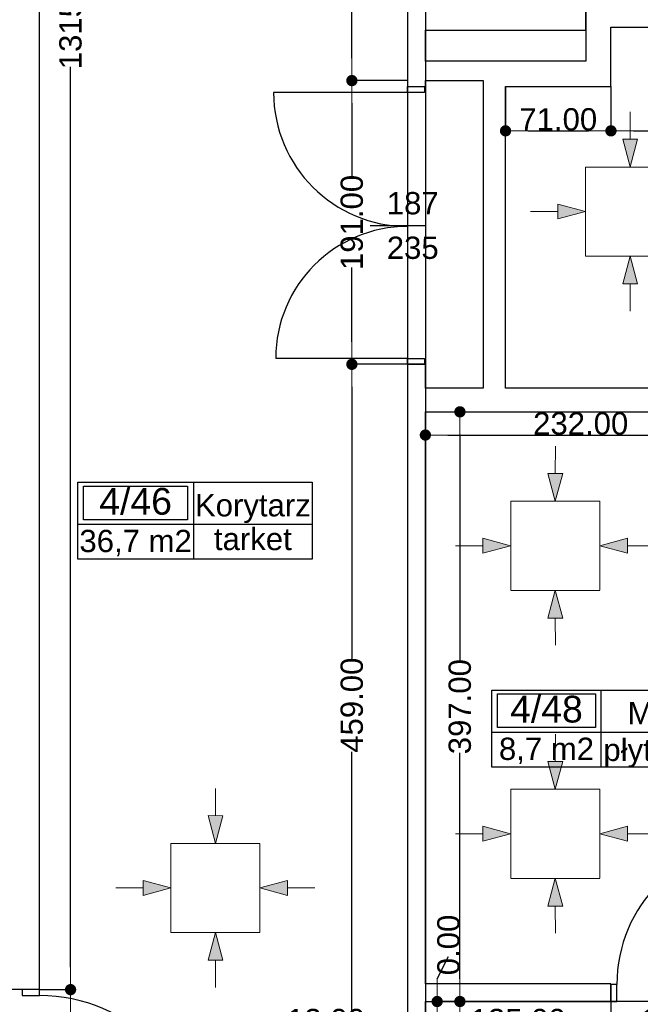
# Model space of a CAD drawing. Header units: millimetres. Extents: x -166872 to -65719, y 14266 to 44345.
# Tile 48 of 65: x -103991 to -99810, y 17961 to 24589. Entities that reach past the tile are written whole.
import ezdxf
from ezdxf.enums import TextEntityAlignment as Align

# ---------------------------------------------------------------- set-up
doc = ezdxf.new("R2010")
doc.units = ezdxf.units.MM
doc.header["$MEASUREMENT"] = 0
for name, color, linetype in [('Drzwi', 7, 'Continuous'), ('Linia', 7, 'Continuous'), ('Obiekt', 7, 'Continuous'), ('Strefa', 7, 'Continuous'), ('Wymiary', 63, 'Continuous'), ('Ściana', 7, 'Continuous')]:
    doc.layers.add(name, color=color, linetype=linetype)
doc.styles.add('Arial', font='txt')
doc.dimstyles.new('GENERATED_STYLE__1', dxfattribs={"dimtxt": 150, "dimasz": 152, "dimexe": 0.18, "dimexo": 0, "dimgap": 0.09, "dimtad": 1, "dimtih": 1, "dimtoh": 1, "dimlfac": 0.1, "dimzin": 0, "dimdsep": 46, "dimtxsty": 'Arial', "dimblk": 'ARROWHEAD_11', "dimblk1": 'ARROWHEAD_11', "dimblk2": 'ARROWHEAD_11', "dimcen": 0.09, "dimclrd": 114, "dimclre": 114, "dimclrt": 114, "dimazin": 0, "dimtfac": 1, "dimtdec": 4, "dimtmove": 0, "dimatfit": 3, "dimfxl": 1, "dimtolj": 1, "dimtzin": 0, "dimarcsym": 0})
doc.dimstyles.new('GENERATED_STYLE__2', dxfattribs={"dimtxt": 150, "dimasz": 152, "dimexe": 0.18, "dimexo": 0, "dimgap": 0.09, "dimtad": 1, "dimlfac": 0.1, "dimzin": 0, "dimdsep": 46, "dimtxsty": 'Arial', "dimblk": 'ARROWHEAD_11', "dimblk1": 'ARROWHEAD_11', "dimblk2": 'ARROWHEAD_11', "dimcen": 0.09, "dimclrd": 114, "dimclre": 114, "dimclrt": 114, "dimazin": 0, "dimtfac": 1, "dimtdec": 4, "dimtmove": 0, "dimatfit": 3, "dimfxl": 1, "dimtolj": 1, "dimtzin": 0, "dimarcsym": 0})

# ---------------------------------------------------------------- blocks, each defined once
blk = doc.blocks.new('Korytarz_4_46_46', base_point=(-102820.3, 21192))
at = {"layer": 'Strefa'}
for p, q in [((-103599.3, 21474.8), (-102019.6, 21474.8)), ((-103599.3, 20956.3), (-103599.3, 21474.8)), ((-103560.4, 21448.9), (-102859.2, 21448.9)), ((-103560.4, 21222.6), (-103560.4, 21448.9)), ((-102859.2, 21448.9), (-102859.2, 21222.6)), ((-102820.3, 21474.8), (-102820.3, 20956.3)), ((-102019.6, 21474.8), (-102019.6, 20956.3)), ((-102859.2, 21222.6), (-103560.4, 21222.6)), ((-103599.3, 21192), (-102019.6, 21192)), ((-102019.6, 20956.3), (-103599.3, 20956.3))]:
    blk.add_line(p, q, dxfattribs=at)
at = {"layer": 'Strefa', "style": 'Arial'}
for tag, height, p in [('ROOM_NUMBER', 180, (-103209.8, 21346.9)), ('ROOM_NAME', 150, (-102419.9, 21320.4)), ('ROOM_CALC_AREA', 150, (-103209.8, 21079.9)), ('floor_f', 150, (-102419.9, 21093.3))]:
    blk.add_attdef(tag, text='', height=height, dxfattribs=at).set_placement(p, align=Align.MIDDLE_CENTER)
blk = doc.blocks.new('Magazyn_4_48_48', base_point=(-100075.2, 19792.7))
at = {"layer": 'Strefa'}
for p, q in [((-100809.3, 20075.6), (-98867.1, 20075.6)), ((-100809.3, 19557), (-100809.3, 20075.6)), ((-100772.6, 20049.7), (-100111.9, 20049.7)), ((-100772.6, 19823.4), (-100772.6, 20049.7)), ((-100111.9, 20049.7), (-100111.9, 19823.4)), ((-100075.2, 20075.6), (-100075.2, 19557)), ((-98867.1, 20075.6), (-98867.1, 19557)), ((-100111.9, 19823.4), (-100772.6, 19823.4)), ((-100809.3, 19792.7), (-98867.1, 19792.7)), ((-98867.1, 19557), (-100809.3, 19557))]:
    blk.add_line(p, q, dxfattribs=at)
at = {"layer": 'Strefa', "style": 'Arial'}
for tag, height, p in [('ROOM_NUMBER', 180, (-100442.3, 19947.6)), ('ROOM_NAME', 150, (-99471.2, 19921.1)), ('ROOM_CALC_AREA', 150, (-100442.3, 19680.7)), ('floor_f', 150, (-99471.2, 19673.6))]:
    blk.add_attdef(tag, text='', height=height, dxfattribs=at).set_placement(p, align=Align.MIDDLE_CENTER)
blk = doc.blocks.new('ARROWHEAD_11')
at = {"color": 0, "linetype": 'Continuous', "lineweight": 0}
blk.add_line((0, 0), (-1, 0), dxfattribs=at)
at = {"color": 0, "linetype": 'Continuous', "lineweight": 0, "const_width": 0.25, "flags": 128}
blk.add_lwpolyline([(-0.125, 0, 1), (0.125, 0, 1)], format="xyb", close=True, dxfattribs=at)
blk = doc.blocks.new('*D5659')
at = {"layer": 'Defpoints', "color": 0}
for p in [(-101378, 25759.3), (-101378, 16957.2), (-101928, 16399.3)]:
    blk.add_point(p, dxfattribs=at)
at = {"layer": 'Wymiary', "color": 114, "lineweight": -2}
for p, q in [((-101378, 25759.3), (-101378, 16957)), ((-101928, 16399.3), (-101928, 16957.4)), ((-101776, 16957.2), (-101530, 16957.2))]:
    blk.add_line(p, q, dxfattribs=at)
at = {"layer": 'Wymiary', "color": 114, "lineweight": -2, "xscale": 152, "yscale": 152, "zscale": 152, "rotation": 180}
blk.add_blockref('ARROWHEAD_11', (-101928, 16957.2), dxfattribs=at)
at = {"layer": 'Wymiary', "color": 114, "lineweight": -2, "xscale": 152, "yscale": 152, "zscale": 152}
blk.add_blockref('ARROWHEAD_11', (-101378, 16957.2), dxfattribs=at)
at = {"layer": 'Wymiary', "color": 114, "lineweight": 13, "insert": (-101653, 17033.9), "char_height": 150, "attachment_point": 5, "style": 'Arial'}
blk.add_mtext('\\A1;55.00', dxfattribs=at)
blk = doc.blocks.new('*D5660')
at = {"layer": 'Defpoints', "color": 0}
for p in [(-101378, 25759.3), (-101258, 25759.3), (-101258, 16957.2)]:
    blk.add_point(p, dxfattribs=at)
at = {"layer": 'Wymiary', "color": 114, "lineweight": -2}
for p, q in [((-101378, 25759.3), (-101378, 16957)), ((-101258, 25759.3), (-101258, 16957)), ((-101530, 16957.2), (-101682, 16957.2)), ((-101378, 16957.2), (-101258, 16957.2)), ((-100954, 16957.2), (-101106, 16957.2)), ((-100462.4, 16957.2), (-100954, 16957.2))]:
    blk.add_line(p, q, dxfattribs=at)
at = {"layer": 'Wymiary', "color": 114, "lineweight": -2, "xscale": 152, "yscale": 152, "zscale": 152}
blk.add_blockref('ARROWHEAD_11', (-101378, 16957.2), dxfattribs=at)
at = {"layer": 'Wymiary', "color": 114, "lineweight": -2, "xscale": 152, "yscale": 152, "zscale": 152, "rotation": 180}
blk.add_blockref('ARROWHEAD_11', (-101258, 16957.2), dxfattribs=at)
at = {"layer": 'Wymiary', "color": 114, "lineweight": 13, "insert": (-100708.2, 17033.9), "char_height": 150, "attachment_point": 5, "style": 'Arial'}
blk.add_mtext('\\A1;12.00', dxfattribs=at)
blk = doc.blocks.new('*D5661')
at = {"layer": 'Defpoints', "color": 0}
for p in [(-101258, 25759.3), (-98938, 16957.2), (-98938, 16399.3)]:
    blk.add_point(p, dxfattribs=at)
at = {"layer": 'Wymiary', "color": 114, "lineweight": -2}
for p, q in [((-101258, 25759.3), (-101258, 16957)), ((-101106, 16957.2), (-99090, 16957.2)), ((-98938, 16399.3), (-98938, 16957.4))]:
    blk.add_line(p, q, dxfattribs=at)
at = {"layer": 'Wymiary', "color": 114, "lineweight": -2, "xscale": 152, "yscale": 152, "zscale": 152, "rotation": 180}
blk.add_blockref('ARROWHEAD_11', (-101258, 16957.2), dxfattribs=at)
at = {"layer": 'Wymiary', "color": 114, "lineweight": -2, "xscale": 152, "yscale": 152, "zscale": 152}
blk.add_blockref('ARROWHEAD_11', (-98938, 16957.2), dxfattribs=at)
at = {"layer": 'Wymiary', "color": 114, "lineweight": 13, "insert": (-99984.2, 17033.9), "char_height": 150, "attachment_point": 5, "style": 'Arial'}
blk.add_mtext('\\A1;232.00', dxfattribs=at)
blk = doc.blocks.new('*D5933')
at = {"layer": 'Defpoints', "color": 0}
for p in [(-100718, 24139.3), (-100008, 24139.3), (-100008, 23840.9)]:
    blk.add_point(p, dxfattribs=at)
at = {"layer": 'Wymiary', "color": 114, "lineweight": -2}
for p, q in [((-100718, 24139.3), (-100718, 23840.7)), ((-100008, 24139.3), (-100008, 23840.7)), ((-100566, 23840.9), (-100160, 23840.9))]:
    blk.add_line(p, q, dxfattribs=at)
at = {"layer": 'Wymiary', "color": 114, "lineweight": -2, "xscale": 152, "yscale": 152, "zscale": 152, "rotation": 180}
blk.add_blockref('ARROWHEAD_11', (-100718, 23840.9), dxfattribs=at)
at = {"layer": 'Wymiary', "color": 114, "lineweight": -2, "xscale": 152, "yscale": 152, "zscale": 152}
blk.add_blockref('ARROWHEAD_11', (-100008, 23840.9), dxfattribs=at)
at = {"layer": 'Wymiary', "color": 114, "lineweight": 13, "insert": (-100363, 23917.6), "char_height": 150, "attachment_point": 5, "style": 'Arial'}
blk.add_mtext('\\A1;71.00', dxfattribs=at)
blk = doc.blocks.new('*D5934')
at = {"layer": 'Defpoints', "color": 0}
for p in [(-100008, 24139.3), (-97198, 24139.3), (-97198, 23840.9)]:
    blk.add_point(p, dxfattribs=at)
at = {"layer": 'Wymiary', "color": 114, "lineweight": -2}
for p, q in [((-100008, 24139.3), (-100008, 23840.7)), ((-97198, 24139.3), (-97198, 23840.7)), ((-99856, 23840.9), (-97350, 23840.9))]:
    blk.add_line(p, q, dxfattribs=at)
at = {"layer": 'Wymiary', "color": 114, "lineweight": -2, "xscale": 152, "yscale": 152, "zscale": 152, "rotation": 180}
blk.add_blockref('ARROWHEAD_11', (-100008, 23840.9), dxfattribs=at)
at = {"layer": 'Wymiary', "color": 114, "lineweight": -2, "xscale": 152, "yscale": 152, "zscale": 152}
blk.add_blockref('ARROWHEAD_11', (-97198, 23840.9), dxfattribs=at)
at = {"layer": 'Wymiary', "color": 114, "lineweight": 13, "insert": (-98603, 23917.6), "char_height": 150, "attachment_point": 5, "style": 'Arial'}
blk.add_mtext('\\A1;281.00', dxfattribs=at)
blk = doc.blocks.new('*D5963')
at = {"layer": 'Defpoints', "color": 0}
for p in [(-101378, 25759.3), (-101258, 25759.3), (-101258, 17777.2)]:
    blk.add_point(p, dxfattribs=at)
at = {"layer": 'Wymiary', "color": 114, "lineweight": -2}
for p, q in [((-101378, 25759.3), (-101378, 17777)), ((-101258, 25759.3), (-101258, 17777)), ((-102173.7, 17777.2), (-101682, 17777.2)), ((-101682, 17777.2), (-101530, 17777.2)), ((-101378, 17777.2), (-101258, 17777.2)), ((-101106, 17777.2), (-100954, 17777.2))]:
    blk.add_line(p, q, dxfattribs=at)
at = {"layer": 'Wymiary', "color": 114, "lineweight": -2, "xscale": 152, "yscale": 152, "zscale": 152}
blk.add_blockref('ARROWHEAD_11', (-101378, 17777.2), dxfattribs=at)
at = {"layer": 'Wymiary', "color": 114, "lineweight": -2, "xscale": 152, "yscale": 152, "zscale": 152, "rotation": 180}
blk.add_blockref('ARROWHEAD_11', (-101258, 17777.2), dxfattribs=at)
at = {"layer": 'Wymiary', "color": 114, "lineweight": 13, "insert": (-101927.9, 17853.9), "char_height": 150, "attachment_point": 5, "style": 'Arial'}
blk.add_mtext('\\A1;12.00', dxfattribs=at)
blk = doc.blocks.new('*D5964')
at = {"layer": 'Defpoints', "color": 0}
for p in [(-101258, 25759.3), (-100008, 17979.3), (-100008, 17777.2)]:
    blk.add_point(p, dxfattribs=at)
at = {"layer": 'Wymiary', "color": 114, "lineweight": -2}
for p, q in [((-101258, 25759.3), (-101258, 17777)), ((-100008, 17979.3), (-100008, 17777)), ((-101106, 17777.2), (-100160, 17777.2))]:
    blk.add_line(p, q, dxfattribs=at)
at = {"layer": 'Wymiary', "color": 114, "lineweight": -2, "xscale": 152, "yscale": 152, "zscale": 152, "rotation": 180}
blk.add_blockref('ARROWHEAD_11', (-101258, 17777.2), dxfattribs=at)
at = {"layer": 'Wymiary', "color": 114, "lineweight": -2, "xscale": 152, "yscale": 152, "zscale": 152}
blk.add_blockref('ARROWHEAD_11', (-100008, 17777.2), dxfattribs=at)
at = {"layer": 'Wymiary', "color": 114, "lineweight": 13, "insert": (-100633, 17853.9), "char_height": 150, "attachment_point": 5, "style": 'Arial'}
blk.add_mtext('\\A1;125.00', dxfattribs=at)
blk = doc.blocks.new('*D5965')
at = {"layer": 'Defpoints', "color": 0}
for p in [(-100008, 17979.3), (-98968, 17979.3), (-98968, 17777.2)]:
    blk.add_point(p, dxfattribs=at)
at = {"layer": 'Wymiary', "color": 114, "lineweight": -2}
for p, q in [((-100008, 17979.3), (-100008, 17777)), ((-98968, 17979.3), (-98968, 17777)), ((-99856, 17777.2), (-99120, 17777.2))]:
    blk.add_line(p, q, dxfattribs=at)
at = {"layer": 'Wymiary', "color": 114, "lineweight": -2, "xscale": 152, "yscale": 152, "zscale": 152, "rotation": 180}
blk.add_blockref('ARROWHEAD_11', (-100008, 17777.2), dxfattribs=at)
at = {"layer": 'Wymiary', "color": 114, "lineweight": -2, "xscale": 152, "yscale": 152, "zscale": 152}
blk.add_blockref('ARROWHEAD_11', (-98968, 17777.2), dxfattribs=at)
at = {"layer": 'Wymiary', "color": 114, "lineweight": 13, "insert": (-99488, 17853.9), "char_height": 150, "attachment_point": 5, "style": 'Arial'}
blk.add_mtext('\\A1;104.00', dxfattribs=at)
blk = doc.blocks.new('*D5971')
at = {"layer": 'Defpoints', "color": 0}
for p in [(-101258, 21949.3), (-98938, 21949.3), (-98938, 21793.1)]:
    blk.add_point(p, dxfattribs=at)
at = {"layer": 'Wymiary', "color": 114, "lineweight": -2}
for p, q in [((-101258, 21949.3), (-101258, 21792.9)), ((-98938, 21949.3), (-98938, 21792.9)), ((-101106, 21793.1), (-99090, 21793.1))]:
    blk.add_line(p, q, dxfattribs=at)
at = {"layer": 'Wymiary', "color": 114, "lineweight": -2, "xscale": 152, "yscale": 152, "zscale": 152, "rotation": 180}
blk.add_blockref('ARROWHEAD_11', (-101258, 21793.1), dxfattribs=at)
at = {"layer": 'Wymiary', "color": 114, "lineweight": -2, "xscale": 152, "yscale": 152, "zscale": 152}
blk.add_blockref('ARROWHEAD_11', (-98938, 21793.1), dxfattribs=at)
at = {"layer": 'Wymiary', "color": 114, "lineweight": 13, "insert": (-100211.8, 21869.8), "char_height": 150, "attachment_point": 5, "style": 'Arial'}
blk.add_mtext('\\A1;232.00', dxfattribs=at)
blk = doc.blocks.new('*D5980')
at = {"layer": 'Defpoints', "color": 0}
for p in [(-101025.4, 17979.3), (-97418, 17979.3), (-101258, 16399.3)]:
    blk.add_point(p, dxfattribs=at)
at = {"layer": 'Wymiary', "color": 114, "lineweight": -2}
for p, q in [((-97418, 17979.3), (-101025.6, 17979.3)), ((-101025.4, 17827.3), (-101025.4, 17493.5)), ((-101025.4, 16551.3), (-101025.4, 16885.2)), ((-101258, 16399.3), (-101025.2, 16399.3))]:
    blk.add_line(p, q, dxfattribs=at)
at = {"layer": 'Wymiary', "color": 114, "lineweight": -2, "xscale": 152, "yscale": 152, "zscale": 152}
for p, rotation in [((-101025.4, 17979.3), 90), ((-101025.4, 16399.3), 270)]:
    blk.add_blockref('ARROWHEAD_11', p, dxfattribs=dict(at, rotation=rotation))
at = {"layer": 'Wymiary', "color": 114, "lineweight": 13, "insert": (-101025.4, 17189.3), "char_height": 150, "attachment_point": 5, "rotation": 90, "style": 'Arial'}
blk.add_mtext('\\A1;158.00', dxfattribs=at)
blk = doc.blocks.new('*D5981')
at = {"layer": 'Defpoints', "color": 0}
for p in [(-101258, 17979.3), (-101178.7, 17979.3), (-97418, 17979.3)]:
    blk.add_point(p, dxfattribs=at)
at = {"layer": 'Wymiary', "color": 114, "lineweight": -2}
for p, q in [((-101178.7, 18131.3), (-101102.1, 18283.3)), ((-101258, 17979.3), (-101178.6, 17979.3)), ((-97418, 17979.3), (-101178.9, 17979.3)), ((-101178.7, 17979.3), (-101178.7, 17979.3)), ((-101178.7, 17827.3), (-101178.7, 17675.3))]:
    blk.add_line(p, q, dxfattribs=at)
at = {"layer": 'Wymiary', "color": 114, "lineweight": -2, "xscale": 152, "yscale": 152, "zscale": 152}
for rotation in [270, 90]:
    blk.add_blockref('ARROWHEAD_11', (-101178.7, 17979.3), dxfattribs=dict(at, rotation=rotation))
at = {"layer": 'Wymiary', "color": 114, "lineweight": 13, "insert": (-101102.1, 18360), "char_height": 150, "attachment_point": 5, "rotation": 90, "style": 'Arial'}
blk.add_mtext('\\A1;0.00', dxfattribs=at)
blk = doc.blocks.new('*D5982')
at = {"layer": 'Defpoints', "color": 0}
for p in [(-101258, 21949.3), (-101025.4, 21949.3), (-101258, 17979.3)]:
    blk.add_point(p, dxfattribs=at)
at = {"layer": 'Wymiary', "color": 114, "lineweight": -2}
for p, q in [((-101258, 21949.3), (-101025.2, 21949.3)), ((-101025.4, 21797.3), (-101025.4, 20275.5)), ((-101025.4, 18131.3), (-101025.4, 19653.2)), ((-101258, 17979.3), (-101025.2, 17979.3))]:
    blk.add_line(p, q, dxfattribs=at)
at = {"layer": 'Wymiary', "color": 114, "lineweight": -2, "xscale": 152, "yscale": 152, "zscale": 152}
for p, rotation in [((-101025.4, 21949.3), 90), ((-101025.4, 17979.3), 270)]:
    blk.add_blockref('ARROWHEAD_11', p, dxfattribs=dict(at, rotation=rotation))
at = {"layer": 'Wymiary', "color": 114, "lineweight": 13, "insert": (-101025.4, 19964.3), "char_height": 150, "attachment_point": 5, "rotation": 90, "style": 'Arial'}
blk.add_mtext('\\A1;397.00', dxfattribs=at)
blk = doc.blocks.new('*D6001')
at = {"layer": 'Defpoints', "color": 0}
for p in [(-101753, 22269.3), (-101378, 22269.3), (-101378, 17679.3)]:
    blk.add_point(p, dxfattribs=at)
at = {"layer": 'Wymiary', "color": 114, "lineweight": -2}
for p, q in [((-101378, 22269.3), (-101753.2, 22269.3)), ((-101753, 22117.3), (-101753, 20288.5)), ((-101753, 17831.3), (-101753, 19660.1)), ((-101378, 17679.3), (-101753.2, 17679.3))]:
    blk.add_line(p, q, dxfattribs=at)
at = {"layer": 'Wymiary', "color": 114, "lineweight": -2, "xscale": 152, "yscale": 152, "zscale": 152}
for p, rotation in [((-101753, 22269.3), 90), ((-101753, 17679.3), 270)]:
    blk.add_blockref('ARROWHEAD_11', p, dxfattribs=dict(at, rotation=rotation))
at = {"layer": 'Wymiary', "color": 114, "lineweight": 13, "insert": (-101753, 19974.3), "char_height": 150, "attachment_point": 5, "rotation": 90, "style": 'Arial'}
blk.add_mtext('\\A1;459.00', dxfattribs=at)
blk = doc.blocks.new('*D6002')
at = {"layer": 'Defpoints', "color": 0}
for p in [(-101753, 24179.3), (-101378, 24179.3), (-101378, 22269.3)]:
    blk.add_point(p, dxfattribs=at)
at = {"layer": 'Wymiary', "color": 114, "lineweight": -2}
for p, q in [((-101378, 24179.3), (-101753.2, 24179.3)), ((-101753, 24027.3), (-101753, 23528.5)), ((-101753, 22421.3), (-101753, 22920.2)), ((-101378, 22269.3), (-101753.2, 22269.3))]:
    blk.add_line(p, q, dxfattribs=at)
at = {"layer": 'Wymiary', "color": 114, "lineweight": -2, "xscale": 152, "yscale": 152, "zscale": 152}
for p, rotation in [((-101753, 24179.3), 90), ((-101753, 22269.3), 270)]:
    blk.add_blockref('ARROWHEAD_11', p, dxfattribs=dict(at, rotation=rotation))
at = {"layer": 'Wymiary', "color": 114, "lineweight": 13, "insert": (-101753, 23224.3), "char_height": 150, "attachment_point": 5, "rotation": 90, "style": 'Arial'}
blk.add_mtext('\\A1;191.00', dxfattribs=at)
blk = doc.blocks.new('*D6003')
at = {"layer": 'Defpoints', "color": 0}
for p in [(-101753, 26919.3), (-101378, 26919.3), (-101378, 24179.3)]:
    blk.add_point(p, dxfattribs=at)
at = {"layer": 'Wymiary', "color": 114, "lineweight": -2}
for p, q in [((-101378, 26919.3), (-101753.2, 26919.3)), ((-101753, 26767.3), (-101753, 25861.8)), ((-101753, 24331.3), (-101753, 25236.8)), ((-101378, 24179.3), (-101753.2, 24179.3))]:
    blk.add_line(p, q, dxfattribs=at)
at = {"layer": 'Wymiary', "color": 114, "lineweight": -2, "xscale": 152, "yscale": 152, "zscale": 152}
for p, rotation in [((-101753, 26919.3), 90), ((-101753, 24179.3), 270)]:
    blk.add_blockref('ARROWHEAD_11', p, dxfattribs=dict(at, rotation=rotation))
at = {"layer": 'Wymiary', "color": 114, "lineweight": 13, "insert": (-101753, 25549.3), "char_height": 150, "attachment_point": 5, "rotation": 90, "style": 'Arial'}
blk.add_mtext('\\A1;274.00', dxfattribs=at)
blk = doc.blocks.new('*D6188')
at = {"layer": 'Defpoints', "color": 0}
for p in [(-103858, 18059.3), (-103647.7, 18059.3), (-103858, 16879.3)]:
    blk.add_point(p, dxfattribs=at)
at = {"layer": 'Wymiary', "color": 114, "lineweight": -2}
for p, q in [((-103858, 18059.3), (-103647.5, 18059.3)), ((-103647.7, 17907.3), (-103647.7, 17773.5)), ((-103647.7, 17031.3), (-103647.7, 17165.2)), ((-103858, 16879.3), (-103647.5, 16879.3))]:
    blk.add_line(p, q, dxfattribs=at)
at = {"layer": 'Wymiary', "color": 114, "lineweight": -2, "xscale": 152, "yscale": 152, "zscale": 152}
for p, rotation in [((-103647.7, 18059.3), 90), ((-103647.7, 16879.3), 270)]:
    blk.add_blockref('ARROWHEAD_11', p, dxfattribs=dict(at, rotation=rotation))
at = {"layer": 'Wymiary', "color": 114, "lineweight": 13, "insert": (-103647.7, 17469.3), "char_height": 150, "attachment_point": 5, "rotation": 90, "style": 'Arial'}
blk.add_mtext('\\A1;118.00', dxfattribs=at)
blk = doc.blocks.new('*D6189')
at = {"layer": 'Defpoints', "color": 0}
for p in [(-103858, 31209.3), (-103647.7, 31209.3), (-103858, 18059.3)]:
    blk.add_point(p, dxfattribs=at)
at = {"layer": 'Wymiary', "color": 114, "lineweight": -2}
for p, q in [((-103858, 31209.3), (-103647.5, 31209.3)), ((-103647.7, 31057.3), (-103647.7, 24996.7)), ((-103647.7, 18211.3), (-103647.7, 24271.9)), ((-103858, 18059.3), (-103647.5, 18059.3))]:
    blk.add_line(p, q, dxfattribs=at)
at = {"layer": 'Wymiary', "color": 114, "lineweight": -2, "xscale": 152, "yscale": 152, "zscale": 152}
for p, rotation in [((-103647.7, 31209.3), 90), ((-103647.7, 18059.3), 270)]:
    blk.add_blockref('ARROWHEAD_11', p, dxfattribs=dict(at, rotation=rotation))
at = {"layer": 'Wymiary', "color": 114, "lineweight": 13, "insert": (-103647.7, 24634.3), "char_height": 150, "attachment_point": 5, "rotation": 90, "style": 'Arial'}
blk.add_mtext('\\A1;1315.00', dxfattribs=at)
blk = doc.blocks.new('*D6253')
at = {"layer": 'Defpoints', "color": 0}
for p in [(-67558, 20909.2), (-67558, 15257.7), (-140258, 14639.3)]:
    blk.add_point(p, dxfattribs=at)
at = {"layer": 'Wymiary', "color": 114, "lineweight": -2}
for p, q in [((-67558, 20909.2), (-67558, 15257.6)), ((-140258, 14639.3), (-140258, 15257.9)), ((-140106, 15257.7), (-67710, 15257.7))]:
    blk.add_line(p, q, dxfattribs=at)
at = {"layer": 'Wymiary', "color": 114, "lineweight": -2, "xscale": 152, "yscale": 152, "zscale": 152, "rotation": 180}
blk.add_blockref('ARROWHEAD_11', (-140258, 15257.7), dxfattribs=at)
at = {"layer": 'Wymiary', "color": 114, "lineweight": -2, "xscale": 152, "yscale": 152, "zscale": 152}
blk.add_blockref('ARROWHEAD_11', (-67558, 15257.7), dxfattribs=at)
at = {"layer": 'Wymiary', "color": 114, "lineweight": 13, "insert": (-103908, 15334.4), "char_height": 150, "attachment_point": 5, "style": 'Arial'}
blk.add_mtext('\\A1;7270.01', dxfattribs=at)

msp = doc.modelspace()

# ---------------------------------------------------------------- hatches: boundary and pattern name
at = {"layer": 'Linia', "linetype": 'Continuous', "lineweight": 13}
for points in [[(-99879.143, 23597.984), (-99828.894, 23784.52), (-99928.894, 23784.653)], [(-100180.343, 23297.984), (-100366.945, 23347.984), (-100366.945, 23247.984)], [(-99879.143, 22997.985), (-99928.894, 22811.316), (-99828.894, 22811.449)], [(-100383.085, 21347.677), (-100332.836, 21534.213), (-100432.836, 21534.346)], [(-100684.286, 21047.677), (-100870.888, 21097.677), (-100870.888, 20997.677)], [(-100083.486, 21047.677), (-99896.883, 20997.677), (-99896.883, 21097.677)], [(-100383.085, 20747.678), (-100432.836, 20561.009), (-100332.836, 20561.142)], [(-100383.085, 19408.829), (-100332.836, 19595.365), (-100432.836, 19595.498)], [(-102671.948, 19043.869), (-102621.699, 19230.405), (-102721.699, 19230.538)], [(-100684.286, 19108.829), (-100870.888, 19158.829), (-100870.888, 19058.829)], [(-100083.486, 19108.829), (-99896.883, 19058.829), (-99896.883, 19158.829)], [(-102973.149, 18743.87), (-103159.751, 18793.87), (-103159.751, 18693.87)], [(-102372.349, 18743.87), (-102185.746, 18693.87), (-102185.746, 18793.87)], [(-100383.085, 18808.83), (-100432.836, 18622.161), (-100332.836, 18622.294)], [(-102671.948, 18443.87), (-102721.699, 18257.201), (-102621.699, 18257.334)]]:
    msp.add_hatch(color=256, dxfattribs=at).paths.add_polyline_path(points)

# ---------------------------------------------------------------- linework, layer by layer
at = {"layer": 'Drzwi'}
for p, q in [((-101378.019, 24099.32), (-101378.019, 24139.32)), ((-101378.019, 24139.32), (-101263.019, 24139.32)), ((-101378.019, 24139.32), (-101263.019, 24139.32)), ((-101263.019, 24139.32), (-101263.019, 24099.32)), ((-101378.019, 24099.32), (-102280.019, 24099.32)), ((-101263.019, 24099.32), (-101378.019, 24099.32)), ((-101378.019, 22309.32), (-102266.019, 22309.32)), ((-101378.019, 22269.32), (-101378.019, 22309.32)), ((-101378.019, 22309.32), (-101263.019, 22309.32)), ((-101263.019, 22309.32), (-101263.019, 22269.32)), ((-101263.019, 22269.32), (-101378.019, 22269.32)), ((-101378.019, 22269.32), (-101263.019, 22269.32)), ((-103973.019, 18059.32), (-103973.019, 18019.32)), ((-103858.019, 18059.32), (-103973.019, 18059.32)), ((-103858.019, 18059.32), (-103973.019, 18059.32)), ((-103858.019, 18019.32), (-103858.019, 18059.32)), ((-99968.019, 18094.32), (-100008.019, 18094.32)), ((-100008.019, 18094.32), (-100008.019, 17979.32)), ((-100008.019, 17979.32), (-100008.019, 18094.32)), ((-99968.019, 17979.32), (-99968.019, 18094.32)), ((-103973.019, 18019.32), (-103858.019, 18019.32)), ((-100008.019, 17979.32), (-99968.019, 17979.32))]:
    msp.add_line(p, q, dxfattribs=at)
for centre, radius, start, end in [((-101378.019, 24099.32), 902, 180, 270), ((-101378.019, 22309.32), 888, 90, 180), ((-99008.019, 18094.32), 960, 90, 180), ((-103858.019, 16919.32), 1100, 0, 90)]:
    msp.add_arc(centre, radius, start, end, dxfattribs=at)
at = {"layer": 'Linia', "lineweight": 13}
for p, q in [((-99878.648, 23968.359), (-99878.894, 23784.586)), ((-99879.143, 23597.984), (-99928.894, 23784.653)), ((-99928.894, 23784.653), (-99828.894, 23784.52)), ((-99879.143, 23597.984), (-99828.894, 23784.52)), ((-99579.543, 23597.584), (-100179.543, 23597.584)), ((-100179.543, 23597.584), (-100179.543, 22998.384)), ((-100180.343, 23297.984), (-100366.945, 23347.984)), ((-100366.945, 23247.984), (-100366.945, 23347.984)), ((-100550.718, 23297.984), (-100366.945, 23297.984)), ((-100180.343, 23297.984), (-100366.945, 23247.984)), ((-100179.543, 22997.584), (-99579.543, 22997.584)), ((-99879.143, 22997.985), (-99928.894, 22811.316)), ((-99879.143, 22997.985), (-99828.894, 22811.449)), ((-99828.894, 22811.449), (-99928.894, 22811.316)), ((-99878.648, 22627.61), (-99878.894, 22811.382)), ((-100382.591, 21718.052), (-100382.836, 21534.279)), ((-100383.085, 21347.677), (-100432.836, 21534.346)), ((-100432.836, 21534.346), (-100332.836, 21534.213)), ((-100383.085, 21347.677), (-100332.836, 21534.213)), ((-100083.486, 21347.277), (-100683.486, 21347.277)), ((-100683.486, 21347.277), (-100683.486, 20748.077)), ((-100083.486, 20748.077), (-100083.486, 21347.277)), ((-100684.286, 21047.677), (-100870.888, 21097.677)), ((-100870.888, 20997.677), (-100870.888, 21097.677)), ((-100083.486, 21047.677), (-99896.883, 21097.677)), ((-99896.883, 21097.677), (-99896.883, 20997.677)), ((-101054.661, 21047.677), (-100870.888, 21047.677)), ((-100684.286, 21047.677), (-100870.888, 20997.677)), ((-100083.486, 21047.677), (-99896.883, 20997.677)), ((-99713.111, 21047.677), (-99896.883, 21047.677)), ((-100683.486, 20747.277), (-100083.486, 20747.277)), ((-100383.085, 20747.678), (-100432.836, 20561.009)), ((-100383.085, 20747.678), (-100332.836, 20561.142)), ((-100332.836, 20561.142), (-100432.836, 20561.009)), ((-100382.591, 20377.303), (-100382.836, 20561.075)), ((-100382.591, 19779.204), (-100382.836, 19595.431)), ((-100383.085, 19408.829), (-100432.836, 19595.498)), ((-100432.836, 19595.498), (-100332.836, 19595.365)), ((-100383.085, 19408.829), (-100332.836, 19595.365)), ((-102671.454, 19414.244), (-102671.699, 19230.472)), ((-100083.486, 19408.429), (-100683.486, 19408.429)), ((-100683.486, 19408.429), (-100683.486, 18809.229)), ((-100083.486, 18809.229), (-100083.486, 19408.429)), ((-102671.948, 19043.869), (-102721.699, 19230.538)), ((-102721.699, 19230.538), (-102621.699, 19230.405)), ((-102671.948, 19043.869), (-102621.699, 19230.405)), ((-100684.286, 19108.829), (-100870.888, 19158.829)), ((-100870.888, 19058.829), (-100870.888, 19158.829)), ((-100083.486, 19108.829), (-99896.883, 19158.829)), ((-99896.883, 19158.829), (-99896.883, 19058.829)), ((-101054.661, 19108.829), (-100870.888, 19108.829)), ((-100684.286, 19108.829), (-100870.888, 19058.829)), ((-100083.486, 19108.829), (-99896.883, 19058.829)), ((-99713.111, 19108.829), (-99896.883, 19108.829)), ((-102372.349, 19043.47), (-102972.349, 19043.47)), ((-102972.349, 19043.47), (-102972.349, 18444.27)), ((-102372.349, 18444.27), (-102372.349, 19043.47)), ((-102973.149, 18743.87), (-103159.751, 18793.87)), ((-103159.751, 18693.87), (-103159.751, 18793.87)), ((-102372.349, 18743.87), (-102185.746, 18793.87)), ((-102185.746, 18793.87), (-102185.746, 18693.87)), ((-100683.486, 18808.429), (-100083.486, 18808.429)), ((-100383.085, 18808.83), (-100432.836, 18622.161)), ((-100383.085, 18808.83), (-100332.836, 18622.294)), ((-103343.524, 18743.87), (-103159.751, 18743.87)), ((-102973.149, 18743.87), (-103159.751, 18693.87)), ((-102372.349, 18743.87), (-102185.746, 18693.87)), ((-102001.973, 18743.87), (-102185.746, 18743.87)), ((-100332.836, 18622.294), (-100432.836, 18622.161)), ((-100382.591, 18438.455), (-100382.836, 18622.227)), ((-102972.349, 18443.47), (-102372.349, 18443.47)), ((-102671.948, 18443.87), (-102721.699, 18257.201)), ((-102671.948, 18443.87), (-102621.699, 18257.334)), ((-102621.699, 18257.334), (-102721.699, 18257.201)), ((-102671.454, 18073.495), (-102671.699, 18257.268))]:
    msp.add_line(p, q, dxfattribs=at)
at = {"layer": 'Obiekt'}
msp.add_line((-101629.397, 23204.32), (-101258.019, 23204.32), dxfattribs=at)
at = {"layer": 'Ściana'}
for p, q in [((-101378.019, 24139.32), (-101263.019, 24139.32)), ((-101263.019, 24139.32), (-101258.019, 24139.32)), ((-101378.019, 22269.32), (-101263.019, 22269.32)), ((-101263.019, 22269.32), (-101258.019, 22269.32)), ((-100008.019, 18094.32), (-100008.019, 18099.32)), ((-103973.019, 18059.32), (-104138.019, 18059.32)), ((-103858.019, 18059.32), (-103973.019, 18059.32)), ((-100008.019, 17979.32), (-100008.019, 18094.32))]:
    msp.add_line(p, q, dxfattribs=at)
at = {"layer": 'Ściana', "flags": 128}
for points in [[(-103858.019, 19589.32), (-103858.019, 31209.32)], [(-101378.019, 26919.32), (-101378.019, 24139.32)], [(-100178.019, 24789.32), (-100178.019, 24309.32)], [(-100178.019, 24519.32), (-100178.019, 24639.32)], [(-100008.019, 24539.32), (-97198.019, 24539.32)], [(-100008.019, 24139.32), (-100008.019, 24539.32)], [(-101258.019, 24309.32), (-101258.019, 24519.32)], [(-101258.019, 24519.32), (-100178.019, 24519.32)], [(-100718.019, 24309.32), (-101258.019, 24309.32)], [(-100178.019, 24309.32), (-100718.019, 24309.32)], [(-101258.019, 24139.32), (-101258.019, 24179.32)], [(-101258.019, 24179.32), (-100868.019, 24179.32)], [(-100868.019, 24179.32), (-100868.019, 22109.32)], [(-100718.019, 22109.32), (-100718.019, 24139.32)], [(-100718.019, 24139.32), (-100008.019, 24139.32)], [(-101378.019, 22269.32), (-101378.019, 17679.32)], [(-101258.019, 22109.32), (-101258.019, 22269.32)], [(-100868.019, 22109.32), (-101258.019, 22109.32)], [(-97788.019, 22109.32), (-100718.019, 22109.32)], [(-101258.019, 18099.32), (-101258.019, 21949.32)], [(-101258.019, 21949.32), (-98938.019, 21949.32)], [(-103858.019, 18059.32), (-103858.019, 19589.32)], [(-100008.019, 18099.32), (-101258.019, 18099.32)], [(-101258.019, 17679.32), (-101258.019, 17979.32)], [(-101258.019, 17979.32), (-100008.019, 17979.32)]]:
    msp.add_lwpolyline(points, dxfattribs=at)

# ---------------------------------------------------------------- block references
at = {"layer": 'Strefa'}
ref = msp.add_blockref('Korytarz_4_46_46', (-102820.265, 21191.983), dxfattribs=at)
ref.add_attrib('ROOM_NAME', 'Korytarz', dxfattribs={"color": 7, "height": 150, "style": 'Arial'}).set_placement((-102419.944, 21320.383), align=Align.MIDDLE_CENTER)
ref.add_attrib('ROOM_NUMBER', '4/46', dxfattribs={"color": 7, "height": 180, "style": 'Arial'}).set_placement((-103209.785, 21346.931), align=Align.MIDDLE_CENTER)
ref.add_attrib('ROOM_CALC_AREA', '36,7 m2', dxfattribs={"color": 7, "height": 150, "style": 'Arial'}).set_placement((-103209.785, 21079.929), align=Align.MIDDLE_CENTER)
ref.add_attrib('floor_f', 'tarket', dxfattribs={"color": 7, "height": 150, "style": 'Arial'}).set_placement((-102419.944, 21093.301), align=Align.MIDDLE_CENTER)
ref = msp.add_blockref('Magazyn_4_48_48', (-100075.247, 19792.728), dxfattribs=at)
ref.add_attrib('ROOM_NAME', 'Magazyn', dxfattribs={"color": 7, "height": 150, "style": 'Arial'}).set_placement((-99471.163, 19921.128), align=Align.MIDDLE_CENTER)
ref.add_attrib('ROOM_NUMBER', '4/48', dxfattribs={"color": 7, "height": 180, "style": 'Arial'}).set_placement((-100442.268, 19947.614), align=Align.MIDDLE_CENTER)
ref.add_attrib('ROOM_CALC_AREA', '8,7 m2', dxfattribs={"color": 7, "height": 150, "style": 'Arial'}).set_placement((-100442.268, 19680.674), align=Align.MIDDLE_CENTER)
ref.add_attrib('floor_f', 'płytki ceram.', dxfattribs={"color": 7, "height": 150, "style": 'Arial'}).set_placement((-99471.163, 19673.628), align=Align.MIDDLE_CENTER)

# ---------------------------------------------------------------- texts
at = {"layer": 'Obiekt', "char_height": 150, "attachment_point": 7, "style": 'Arial'}
for s, insert in [('\\A1;{\\fArial|b0|i0|c238|p38;187}', (-101517.845, 23276.852)), ('\\A1;{\\fArial|b0|i0|c238|p38;235}', (-101517.845, 22976.749))]:
    msp.add_mtext(s, dxfattribs=dict(at, insert=insert))

# ---------------------------------------------------------------- dimensions: what is measured, and where the dimension line sits
at = {"layer": 'Wymiary', "lineweight": 13}
for base, p1, p2, picture, middle in [((-103647.663, 31209.32), (-103858.019, 18059.32), (-103858.019, 31209.32), '*D6189', (-103647.663, 24634.32)), ((-101753.019, 26919.32), (-101378.019, 24179.32), (-101378.019, 26919.32), '*D6003', (-101753.019, 25549.32)), ((-101753.019, 24179.32), (-101378.019, 22269.32), (-101378.019, 24179.32), '*D6002', (-101753.019, 23224.32)), ((-101753.019, 22269.32), (-101378.019, 17679.32), (-101378.019, 22269.32), '*D6001', (-101753.019, 19974.32)), ((-101025.382, 21949.32), (-101258.019, 17979.32), (-101258.019, 21949.32), '*D5982', (-101025.382, 19964.32)), ((-101178.73432347, 17979.320348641), (-97418.018741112, 17979.320348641), (-101258.018741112, 17979.320348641), '*D5981', (-101102.058375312, 18359.9962968)), ((-103647.663, 18059.32), (-103858.019, 16879.32), (-103858.019, 18059.32), '*D6188', (-103647.663, 17469.32)), ((-101025.382, 17979.32), (-101258.019, 16399.32), (-97418.019, 17979.32), '*D5980', (-101025.382, 17189.32))]:
    dim = msp.add_linear_dim(base=base, p1=p1, p2=p2, angle=90, dimstyle='GENERATED_STYLE__2', dxfattribs=at)
    dim.commit()
    dim.dimension.update_dxf_attribs({"geometry": picture, "text_midpoint": middle, "dimtype": 128, "text_rotation": 90})
for base, p1, p2, picture, middle in [((-101258.019, 17777.179), (-101378.019, 25759.32), (-101258.019, 25759.32), '*D5963', (-101927.88, 17777.179)), ((-101378.019, 16957.188), (-101928.019, 16399.32), (-101378.019, 25759.32), '*D5659', (-101653.019, 16957.188)), ((-101258.019, 16957.188), (-101378.019, 25759.32), (-101258.019, 25759.32), '*D5660', (-100708.158, 16957.188)), ((-98938.019, 16957.188), (-101258.019, 25759.32), (-98938.019, 16399.32), '*D5661', (-99984.19, 16957.188)), ((-100008.019, 17777.179), (-101258.019, 25759.32), (-100008.019, 17979.32), '*D5964', (-100633.019, 17777.179)), ((-100008.019, 23840.921), (-100718.019, 24139.32), (-100008.019, 24139.32), '*D5933', (-100363.019, 23840.921)), ((-97198.019, 23840.921), (-100008.019, 24139.32), (-97198.019, 24139.32), '*D5934', (-98603.019, 23840.921)), ((-98938.019, 21793.052), (-101258.019, 21949.32), (-98938.019, 21949.32), '*D5971', (-100211.848, 21793.052)), ((-67557.968, 15257.749), (-140258.019, 14639.32), (-67557.968, 20909.241), '*D6253', (-103907.994, 15257.749)), ((-98968.019, 17777.179), (-100008.019, 17979.32), (-98968.019, 17979.32), '*D5965', (-99488.019, 17777.179))]:
    dim = msp.add_linear_dim(base=base, p1=p1, p2=p2, dimstyle='GENERATED_STYLE__1', dxfattribs=at)
    dim.commit()
    dim.dimension.update_dxf_attribs({"geometry": picture, "text_midpoint": middle, "dimtype": 128})

doc.saveas('drawing.dxf')
